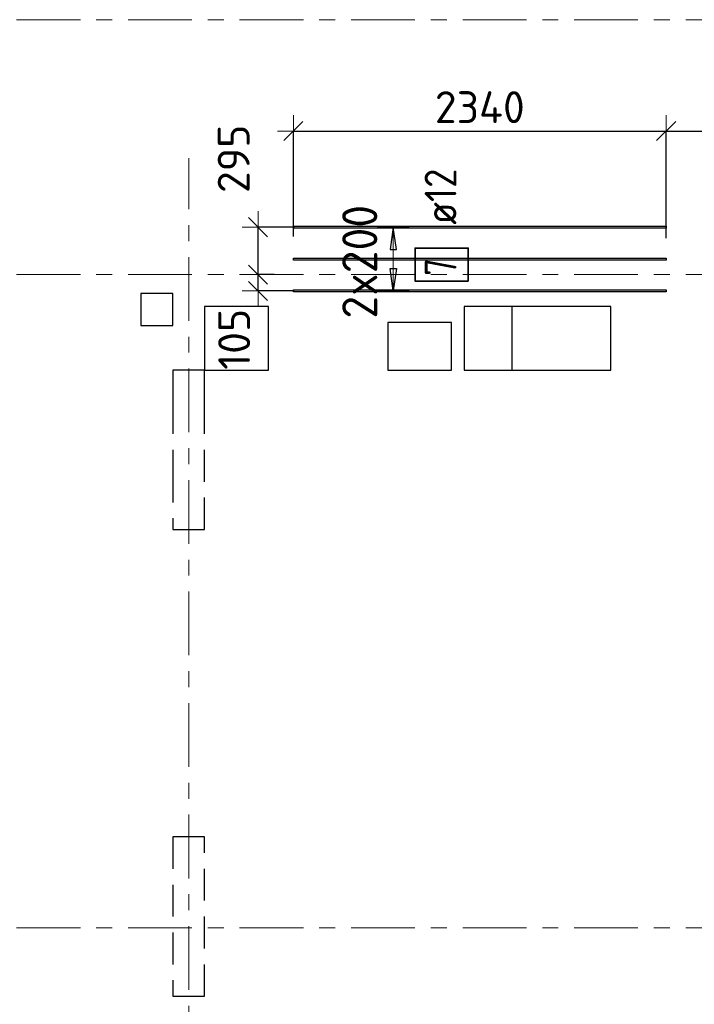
# Model space of a CAD drawing. Header units: metres. Extents: x -38 to 97, y -15 to 21.
# Tile 23 of 111: x 47.09 to 51.32, y 2.82 to 9. Entities that reach past the tile are written whole.
import ezdxf

# ---------------------------------------------------------------- set-up
doc = ezdxf.new("R2010")
doc.units = ezdxf.units.M
doc.header["$PDMODE"] = 65
for name, pattern in [('______11', [0.5, 0.4, -0.05, 0, -0.05]), ('______2', [0.27, 0.2, -0.07]), ('______5', [1.1, 0.8, -0.1, 0.1, -0.1])]:
    doc.linetypes.add(name, pattern=pattern)
for name, color, linetype, lineweight in [('XR$2$Осевая линия (1)', 7, '______5', 13), ('XR$3$Перекрытие (1)', 7, 'Continuous', 35), ('XR$3$Размерная линия (1)', 7, 'Continuous', 13), ('XR$5$Перекрытие (1)', 7, 'Continuous', 35), ('XR$5$Размерная линия (1)', 7, 'Continuous', 13)]:
    doc.layers.add(name, color=color, linetype=linetype, lineweight=lineweight)
for name, color, linetype, lineweight, true_color in [('XR$3$Арм.стержн.Доп. Арм верхн.зоны Х', 7, 'Continuous', 35, 0x8c8cff), ('XR$5$Арм.стержн.Доп. Арм верхн.зоны Х', 7, 'Continuous', 35, 0x8c8cff), ('XR$7$Стена_ бетон несущ.', 7, 'Continuous', 70, 0xb4b496)]:
    doc.layers.add(name, color=color, linetype=linetype, lineweight=lineweight, true_color=true_color)
doc.styles.add('ISOCPEUR', font='txt')
doc.dimstyles.new('DIMSTYLE_3', dxfattribs={"dimtxt": 0.2, "dimasz": 0.2, "dimexe": 0, "dimexo": 0, "dimgap": 0.1, "dimtad": 2, "dimdec": 0, "dimlfac": 1000, "dimrnd": 5, "dimzin": 12, "dimdsep": 46, "dimtxsty": 'ISOCPEUR', "dimblk1": 'ALL_ML_STRICH', "dimblk2": 'ALL_ML_STRICH', "dimsah": 1, "dimcen": 0, "dimclrd": 7, "dimclre": 256, "dimclrt": 7, "dimadec": 0, "dimazin": 0, "dimtfac": 1, "dimtdec": 0, "dimtix": 1, "dimtmove": 2, "dimatfit": 3, "dimfxl": 0, "dimtzin": 0, "dimlwd": 0, "dimlwe": -3, "dimarcsym": 0})
doc.dimstyles.new('DIMSTYLE_6', dxfattribs={"dimtxt": 0.2, "dimasz": 0.2, "dimexe": 0, "dimexo": 0, "dimgap": 0.1, "dimtad": 2, "dimdec": 0, "dimlfac": 1000, "dimrnd": 5, "dimzin": 12, "dimdsep": 46, "dimtxsty": 'ISOCPEUR', "dimblk1": 'ALL_ML_STRICH', "dimblk2": 'ALL_ML_STRICH', "dimsah": 1, "dimcen": 0, "dimclrd": 7, "dimclre": 256, "dimclrt": 7, "dimadec": 0, "dimazin": 0, "dimtfac": 1, "dimtdec": 0, "dimtix": 1, "dimtmove": 2, "dimatfit": 3, "dimfxl": 0, "dimtvp": 1.2, "dimtzin": 0, "dimlwd": 0, "dimlwe": -3, "dimarcsym": 0})

# ---------------------------------------------------------------- blocks, each defined once
blk = doc.blocks.new('ALL_ML_STRICH')
at = {"color": 0, "linetype": 'ByBlock', "lineweight": -2}
for p, q in [((0, -0.5), (0, 0.5)), ((-1, 0), (0.5, 0)), ((-0.3, -0.3), (0.3, 0.3))]:
    blk.add_line(p, q, dxfattribs=at)
blk = doc.blocks.new('*D83')
at = {"layer": 'DEFPOINTS', "color": 7, "linetype": 'Continuous', "lineweight": 13, "transparency": 33554687}
for p in [(48.7063, 7.4), (48.5852, 7.2974), (48.8312, 7.2974)]:
    blk.add_point(p, dxfattribs=at)
at = {"layer": 'XR$3$Размерная линия (1)', "color": 9, "linetype": 'Continuous', "lineweight": -2, "true_color": 0xc7c7c7, "transparency": 33554687}
for p, q in [((48.6863, 7.4), (48.5852, 7.4)), ((48.8112, 7.2974), (48.5852, 7.2974))]:
    blk.add_line(p, q, dxfattribs=at)
at = {"layer": 'XR$3$Размерная линия (1)', "color": 7, "linetype": 'Continuous', "lineweight": -2, "transparency": 33554687}
blk.add_line((48.5852, 7.2974), (48.5852, 7.4), dxfattribs=at)
at = {"layer": 'XR$3$Размерная линия (1)', "color": 7, "linetype": 'Continuous', "lineweight": 13, "transparency": 33554687, "xscale": 0.2, "yscale": 0.2, "zscale": 0.2}
for p, rotation in [((48.5852, 7.4), 90), ((48.5852, 7.2974), 270)]:
    blk.add_blockref('ALL_ML_STRICH', p, dxfattribs=dict(at, rotation=rotation))
at = {"layer": 'XR$3$Размерная линия (1)', "color": 7, "linetype": 'Continuous', "lineweight": 13, "transparency": 33554687, "insert": (48.4354, 6.9937), "char_height": 0.2, "width": 0.6, "attachment_point": 5, "rotation": 90, "style": 'ISOCPEUR'}
blk.add_mtext('\\A1;{105}', dxfattribs=at)
blk = doc.blocks.new('*D84')
at = {"layer": 'DEFPOINTS', "color": 7, "linetype": 'Continuous', "lineweight": 13, "transparency": 33554687}
for p in [(48.8332, 7.6974), (48.5852, 7.4), (48.7063, 7.4)]:
    blk.add_point(p, dxfattribs=at)
at = {"layer": 'XR$3$Размерная линия (1)', "color": 9, "linetype": 'Continuous', "lineweight": -2, "true_color": 0xc7c7c7, "transparency": 33554687}
for p, q in [((48.8132, 7.6974), (48.5852, 7.6974)), ((48.6863, 7.4), (48.5852, 7.4))]:
    blk.add_line(p, q, dxfattribs=at)
at = {"layer": 'XR$3$Размерная линия (1)', "color": 7, "linetype": 'Continuous', "lineweight": -2, "transparency": 33554687}
blk.add_line((48.5852, 7.4), (48.5852, 7.6974), dxfattribs=at)
at = {"layer": 'XR$3$Размерная линия (1)', "color": 7, "linetype": 'Continuous', "lineweight": 13, "transparency": 33554687, "xscale": 0.2, "yscale": 0.2, "zscale": 0.2}
for p, rotation in [((48.5852, 7.6974), 90), ((48.5852, 7.4), 270)]:
    blk.add_blockref('ALL_ML_STRICH', p, dxfattribs=dict(at, rotation=rotation))
at = {"layer": 'XR$3$Размерная линия (1)', "color": 7, "linetype": 'Continuous', "lineweight": 13, "transparency": 33554687, "insert": (48.4323, 8.1266), "char_height": 0.2, "width": 0.6, "attachment_point": 5, "rotation": 90, "style": 'ISOCPEUR'}
blk.add_mtext('\\A1;{295}', dxfattribs=at)
blk = doc.blocks.new('*D85')
at = {"layer": 'DEFPOINTS', "color": 7, "linetype": 'Continuous', "lineweight": 13, "transparency": 33554687}
for p in [(48.8073, 8.3009), (48.8073, 7.6185), (51.1473, 7.6084)]:
    blk.add_point(p, dxfattribs=at)
at = {"layer": 'XR$3$Размерная линия (1)', "color": 9, "linetype": 'Continuous', "lineweight": -2, "true_color": 0xc7c7c7, "transparency": 33554687}
for p, q in [((48.8073, 7.6385), (48.8073, 8.3009)), ((51.1473, 7.6284), (51.1473, 8.3009))]:
    blk.add_line(p, q, dxfattribs=at)
at = {"layer": 'XR$3$Размерная линия (1)', "color": 7, "linetype": 'Continuous', "lineweight": -2, "transparency": 33554687}
blk.add_line((48.8073, 8.3009), (51.1473, 8.3009), dxfattribs=at)
at = {"layer": 'XR$3$Размерная линия (1)', "color": 7, "linetype": 'Continuous', "lineweight": 13, "transparency": 33554687, "xscale": 0.2, "yscale": 0.2, "zscale": 0.2, "rotation": 180}
blk.add_blockref('ALL_ML_STRICH', (48.8073, 8.3009), dxfattribs=at)
at = {"layer": 'XR$3$Размерная линия (1)', "color": 7, "linetype": 'Continuous', "lineweight": 13, "transparency": 33554687, "xscale": 0.2, "yscale": 0.2, "zscale": 0.2}
blk.add_blockref('ALL_ML_STRICH', (51.1473, 8.3009), dxfattribs=at)
at = {"layer": 'XR$3$Размерная линия (1)', "color": 7, "linetype": 'Continuous', "lineweight": 13, "transparency": 33554687, "insert": (49.9773, 8.4509), "char_height": 0.2, "width": 0.8, "attachment_point": 5, "style": 'ISOCPEUR'}
blk.add_mtext('\\A1;{2340}', dxfattribs=at)
blk = doc.blocks.new('*D86')
at = {"layer": 'DEFPOINTS', "color": 7, "linetype": 'Continuous', "lineweight": 13, "transparency": 33554687}
for p in [(51.1473, 8.3009), (51.5, 8.3207), (51.1473, 7.6084)]:
    blk.add_point(p, dxfattribs=at)
at = {"layer": 'XR$3$Размерная линия (1)', "color": 9, "linetype": 'Continuous', "lineweight": -2, "true_color": 0xc7c7c7, "transparency": 33554687}
for p, q in [((51.1473, 7.6284), (51.1473, 8.3009)), ((51.5, 8.3009), (51.5, 8.3009))]:
    blk.add_line(p, q, dxfattribs=at)
at = {"layer": 'XR$3$Размерная линия (1)', "color": 7, "linetype": 'Continuous', "lineweight": -2, "transparency": 33554687}
blk.add_line((51.1473, 8.3009), (51.5, 8.3009), dxfattribs=at)
at = {"layer": 'XR$3$Размерная линия (1)', "color": 7, "linetype": 'Continuous', "lineweight": 13, "transparency": 33554687, "xscale": 0.2, "yscale": 0.2, "zscale": 0.2, "rotation": 180}
blk.add_blockref('ALL_ML_STRICH', (51.1473, 8.3009), dxfattribs=at)
at = {"layer": 'XR$3$Размерная линия (1)', "color": 7, "linetype": 'Continuous', "lineweight": 13, "transparency": 33554687, "xscale": 0.2, "yscale": 0.2, "zscale": 0.2}
blk.add_blockref('ALL_ML_STRICH', (51.5, 8.3009), dxfattribs=at)
at = {"layer": 'XR$3$Размерная линия (1)', "color": 7, "linetype": 'Continuous', "lineweight": 13, "transparency": 33554687, "insert": (51.858, 8.4505), "char_height": 0.2, "width": 0.6, "attachment_point": 5, "style": 'ISOCPEUR'}
blk.add_mtext('\\A1;{355}', dxfattribs=at)
blk = doc.blocks.new('*D380')
at = {"layer": 'DEFPOINTS', "color": 7, "linetype": 'Continuous', "lineweight": 13, "transparency": 33554687}
for p in [(48.7063, 7.4), (48.5852, 7.2974), (48.8312, 7.2974)]:
    blk.add_point(p, dxfattribs=at)
at = {"layer": 'XR$5$Размерная линия (1)', "color": 9, "linetype": 'Continuous', "lineweight": -2, "true_color": 0xc7c7c7, "transparency": 33554687}
for p, q in [((48.6863, 7.4), (48.5852, 7.4)), ((48.8112, 7.2974), (48.5852, 7.2974))]:
    blk.add_line(p, q, dxfattribs=at)
at = {"layer": 'XR$5$Размерная линия (1)', "color": 7, "linetype": 'Continuous', "lineweight": -2, "transparency": 33554687}
blk.add_line((48.5852, 7.2974), (48.5852, 7.4), dxfattribs=at)
at = {"layer": 'XR$5$Размерная линия (1)', "color": 7, "linetype": 'Continuous', "lineweight": 13, "transparency": 33554687, "xscale": 0.2, "yscale": 0.2, "zscale": 0.2}
for p, rotation in [((48.5852, 7.4), 90), ((48.5852, 7.2974), 270)]:
    blk.add_blockref('ALL_ML_STRICH', p, dxfattribs=dict(at, rotation=rotation))
at = {"layer": 'XR$5$Размерная линия (1)', "color": 7, "linetype": 'Continuous', "lineweight": 13, "transparency": 33554687, "insert": (48.4354, 6.9937), "char_height": 0.2, "width": 0.6, "attachment_point": 5, "rotation": 90, "style": 'ISOCPEUR'}
blk.add_mtext('\\A1;{105}', dxfattribs=at)
blk = doc.blocks.new('*D381')
at = {"layer": 'DEFPOINTS', "color": 7, "linetype": 'Continuous', "lineweight": 13, "transparency": 33554687}
for p in [(48.8332, 7.6974), (48.5852, 7.4), (48.7063, 7.4)]:
    blk.add_point(p, dxfattribs=at)
at = {"layer": 'XR$5$Размерная линия (1)', "color": 9, "linetype": 'Continuous', "lineweight": -2, "true_color": 0xc7c7c7, "transparency": 33554687}
for p, q in [((48.8132, 7.6974), (48.5852, 7.6974)), ((48.6863, 7.4), (48.5852, 7.4))]:
    blk.add_line(p, q, dxfattribs=at)
at = {"layer": 'XR$5$Размерная линия (1)', "color": 7, "linetype": 'Continuous', "lineweight": -2, "transparency": 33554687}
blk.add_line((48.5852, 7.4), (48.5852, 7.6974), dxfattribs=at)
at = {"layer": 'XR$5$Размерная линия (1)', "color": 7, "linetype": 'Continuous', "lineweight": 13, "transparency": 33554687, "xscale": 0.2, "yscale": 0.2, "zscale": 0.2}
for p, rotation in [((48.5852, 7.6974), 90), ((48.5852, 7.4), 270)]:
    blk.add_blockref('ALL_ML_STRICH', p, dxfattribs=dict(at, rotation=rotation))
at = {"layer": 'XR$5$Размерная линия (1)', "color": 7, "linetype": 'Continuous', "lineweight": 13, "transparency": 33554687, "insert": (48.4323, 8.1266), "char_height": 0.2, "width": 0.6, "attachment_point": 5, "rotation": 90, "style": 'ISOCPEUR'}
blk.add_mtext('\\A1;{295}', dxfattribs=at)
blk = doc.blocks.new('*D382')
at = {"layer": 'DEFPOINTS', "color": 7, "linetype": 'Continuous', "lineweight": 13, "transparency": 33554687}
for p in [(48.8073, 8.3009), (48.8073, 7.6185), (51.1473, 7.6084)]:
    blk.add_point(p, dxfattribs=at)
at = {"layer": 'XR$5$Размерная линия (1)', "color": 9, "linetype": 'Continuous', "lineweight": -2, "true_color": 0xc7c7c7, "transparency": 33554687}
for p, q in [((48.8073, 7.6385), (48.8073, 8.3009)), ((51.1473, 7.6284), (51.1473, 8.3009))]:
    blk.add_line(p, q, dxfattribs=at)
at = {"layer": 'XR$5$Размерная линия (1)', "color": 7, "linetype": 'Continuous', "lineweight": -2, "transparency": 33554687}
blk.add_line((48.8073, 8.3009), (51.1473, 8.3009), dxfattribs=at)
at = {"layer": 'XR$5$Размерная линия (1)', "color": 7, "linetype": 'Continuous', "lineweight": 13, "transparency": 33554687, "xscale": 0.2, "yscale": 0.2, "zscale": 0.2, "rotation": 180}
blk.add_blockref('ALL_ML_STRICH', (48.8073, 8.3009), dxfattribs=at)
at = {"layer": 'XR$5$Размерная линия (1)', "color": 7, "linetype": 'Continuous', "lineweight": 13, "transparency": 33554687, "xscale": 0.2, "yscale": 0.2, "zscale": 0.2}
blk.add_blockref('ALL_ML_STRICH', (51.1473, 8.3009), dxfattribs=at)
at = {"layer": 'XR$5$Размерная линия (1)', "color": 7, "linetype": 'Continuous', "lineweight": 13, "transparency": 33554687, "insert": (49.9773, 8.4509), "char_height": 0.2, "width": 0.8, "attachment_point": 5, "style": 'ISOCPEUR'}
blk.add_mtext('\\A1;{2340}', dxfattribs=at)
blk = doc.blocks.new('*D383')
at = {"layer": 'DEFPOINTS', "color": 7, "linetype": 'Continuous', "lineweight": 13, "transparency": 33554687}
for p in [(51.1473, 8.3009), (51.5, 8.3207), (51.1473, 7.6084)]:
    blk.add_point(p, dxfattribs=at)
at = {"layer": 'XR$5$Размерная линия (1)', "color": 9, "linetype": 'Continuous', "lineweight": -2, "true_color": 0xc7c7c7, "transparency": 33554687}
for p, q in [((51.1473, 7.6284), (51.1473, 8.3009)), ((51.5, 8.3009), (51.5, 8.3009))]:
    blk.add_line(p, q, dxfattribs=at)
at = {"layer": 'XR$5$Размерная линия (1)', "color": 7, "linetype": 'Continuous', "lineweight": -2, "transparency": 33554687}
blk.add_line((51.1473, 8.3009), (51.5, 8.3009), dxfattribs=at)
at = {"layer": 'XR$5$Размерная линия (1)', "color": 7, "linetype": 'Continuous', "lineweight": 13, "transparency": 33554687, "xscale": 0.2, "yscale": 0.2, "zscale": 0.2, "rotation": 180}
blk.add_blockref('ALL_ML_STRICH', (51.1473, 8.3009), dxfattribs=at)
at = {"layer": 'XR$5$Размерная линия (1)', "color": 7, "linetype": 'Continuous', "lineweight": 13, "transparency": 33554687, "xscale": 0.2, "yscale": 0.2, "zscale": 0.2}
blk.add_blockref('ALL_ML_STRICH', (51.5, 8.3009), dxfattribs=at)
at = {"layer": 'XR$5$Размерная линия (1)', "color": 7, "linetype": 'Continuous', "lineweight": 13, "transparency": 33554687, "insert": (51.858, 8.4505), "char_height": 0.2, "width": 0.6, "attachment_point": 5, "style": 'ISOCPEUR'}
blk.add_mtext('\\A1;{355}', dxfattribs=at)

msp = doc.modelspace()

# ---------------------------------------------------------------- linework, layer by layer
at = {"layer": 'XR$2$Осевая линия (1)', "color": 253, "linetype": '______11', "lineweight": 13, "true_color": 0xa0a0a0, "transparency": 33554687}
for p, q in [((-2.63, 9), (62.6, 9)), ((48.15, -3.39), (48.15, 8.13)), ((-2.63, 7.4), (62.6, 7.4)), ((-2.63, 3.3), (62.6, 3.3))]:
    msp.add_line(p, q, dxfattribs=at)
at = {"layer": 'XR$3$Арм.стержн.Доп. Арм верхн.зоны Х', "color": 253, "linetype": 'Continuous', "lineweight": -3, "true_color": 0xa0a0a0, "transparency": 33554687}
for p, q in [((49.434, 7.6974), (49.334, 7.6974)), ((49.434, 7.6974), (49.534, 7.6974)), ((49.434, 7.2974), (49.334, 7.2974)), ((49.434, 7.2974), (49.534, 7.2974))]:
    msp.add_line(p, q, dxfattribs=at)
at = {"layer": 'XR$3$Арм.стержн.Доп. Арм верхн.зоны Х', "color": 7, "linetype": 'Continuous', "lineweight": 25, "transparency": 33554687}
for p, q in [((49.434, 7.6974), (49.414, 7.5574)), ((49.454, 7.5574), (49.434, 7.6974)), ((49.414, 7.5574), (49.454, 7.5574)), ((49.434, 7.2974), (49.414, 7.4374)), ((49.414, 7.4374), (49.454, 7.4374)), ((49.454, 7.4374), (49.434, 7.2974))]:
    msp.add_line(p, q, dxfattribs=at)
at = {"layer": 'XR$3$Арм.стержн.Доп. Арм верхн.зоны Х', "color": 7, "linetype": 'Continuous', "lineweight": 13, "transparency": 33554687}
for p, q in [((49.434, 7.6974), (49.434, 7.6974)), ((49.434, 7.2974), (49.434, 7.6974)), ((49.434, 7.2974), (49.434, 7.2974))]:
    msp.add_line(p, q, dxfattribs=at)
at = {"layer": 'XR$3$Арм.стержн.Доп. Арм верхн.зоны Х', "color": 34, "linetype": 'Continuous', "lineweight": 25, "transparency": 33554687}
for points in [[(51.1473, 7.6914), (48.8073, 7.6914), (48.8073, 7.7034), (51.1473, 7.7034), (51.1473, 7.6914)], [(51.1473, 7.4914), (48.8073, 7.4914), (48.8073, 7.5034), (51.1473, 7.5034), (51.1473, 7.4914)], [(51.1473, 7.2914), (48.8073, 7.2914), (48.8073, 7.3034), (51.1473, 7.3034), (51.1473, 7.2914)]]:
    msp.add_lwpolyline(points, dxfattribs=at)
at = {"layer": 'XR$3$Арм.стержн.Доп. Арм верхн.зоны Х', "color": 7, "linetype": 'Continuous', "lineweight": 35, "transparency": 33554687}
msp.add_lwpolyline([(49.9043, 7.3595), (49.9043, 7.5662), (49.571, 7.5662), (49.571, 7.3595), (49.9043, 7.3595)], dxfattribs=at)
at = {"layer": 'XR$3$Перекрытие (1)', "color": 7, "linetype": 'Continuous', "lineweight": 25, "transparency": 33554687}
for p, q in [((47.8502, 7.2802), (47.8502, 7.0803)), ((48.0502, 7.2802), (47.8502, 7.2802)), ((48.0502, 7.0803), (48.0502, 7.2802)), ((48.25, 7.2002), (48.25, 6.8002)), ((48.65, 7.2002), (48.25, 7.2002)), ((48.65, 6.8002), (48.65, 7.2002)), ((49.88, 7.2002), (49.88, 6.8002)), ((50.18, 7.2002), (49.88, 7.2002)), ((50.18, 6.8002), (50.18, 7.2002)), ((47.8502, 7.0803), (48.0502, 7.0803)), ((49.4, 7.1002), (49.4, 6.8002)), ((49.8, 7.1002), (49.4, 7.1002)), ((49.8, 6.8002), (49.8, 7.1002)), ((48.25, 6.8002), (48.65, 6.8002)), ((49.4, 6.8002), (49.8, 6.8002)), ((49.88, 6.8002), (50.18, 6.8002))]:
    msp.add_line(p, q, dxfattribs=at)
at = {"layer": 'XR$5$Арм.стержн.Доп. Арм верхн.зоны Х', "color": 253, "linetype": 'Continuous', "lineweight": -3, "true_color": 0xa0a0a0, "transparency": 33554687}
for p, q in [((49.434, 7.6974), (49.334, 7.6974)), ((49.434, 7.6974), (49.534, 7.6974)), ((49.434, 7.2974), (49.334, 7.2974)), ((49.434, 7.2974), (49.534, 7.2974))]:
    msp.add_line(p, q, dxfattribs=at)
at = {"layer": 'XR$5$Арм.стержн.Доп. Арм верхн.зоны Х', "color": 7, "linetype": 'Continuous', "lineweight": 25, "transparency": 33554687}
for p, q in [((49.434, 7.6974), (49.414, 7.5574)), ((49.454, 7.5574), (49.434, 7.6974)), ((49.414, 7.5574), (49.454, 7.5574)), ((49.434, 7.2974), (49.414, 7.4374)), ((49.414, 7.4374), (49.454, 7.4374)), ((49.454, 7.4374), (49.434, 7.2974))]:
    msp.add_line(p, q, dxfattribs=at)
at = {"layer": 'XR$5$Арм.стержн.Доп. Арм верхн.зоны Х', "color": 7, "linetype": 'Continuous', "lineweight": 13, "transparency": 33554687}
for p, q in [((49.434, 7.6974), (49.434, 7.6974)), ((49.434, 7.2974), (49.434, 7.6974)), ((49.434, 7.2974), (49.434, 7.2974))]:
    msp.add_line(p, q, dxfattribs=at)
at = {"layer": 'XR$5$Арм.стержн.Доп. Арм верхн.зоны Х', "color": 34, "linetype": 'Continuous', "lineweight": 25, "transparency": 33554687}
for points in [[(51.1473, 7.6914), (48.8073, 7.6914), (48.8073, 7.7034), (51.1473, 7.7034), (51.1473, 7.6914)], [(51.1473, 7.4914), (48.8073, 7.4914), (48.8073, 7.5034), (51.1473, 7.5034), (51.1473, 7.4914)], [(51.1473, 7.2914), (48.8073, 7.2914), (48.8073, 7.3034), (51.1473, 7.3034), (51.1473, 7.2914)]]:
    msp.add_lwpolyline(points, dxfattribs=at)
at = {"layer": 'XR$5$Арм.стержн.Доп. Арм верхн.зоны Х', "color": 7, "linetype": 'Continuous', "lineweight": 35, "transparency": 33554687}
msp.add_lwpolyline([(49.9043, 7.3595), (49.9043, 7.5662), (49.571, 7.5662), (49.571, 7.3595), (49.9043, 7.3595)], dxfattribs=at)
at = {"layer": 'XR$5$Перекрытие (1)', "color": 7, "linetype": 'Continuous', "lineweight": 25, "transparency": 33554687}
for p, q in [((48.0502, 7.2803), (47.8502, 7.2802)), ((47.8502, 7.2802), (47.8502, 7.0802)), ((48.0502, 7.0803), (48.0502, 7.2803)), ((48.25, 7.2002), (48.25, 6.8002)), ((48.65, 7.2002), (48.25, 7.2002)), ((48.65, 6.8002), (48.65, 7.2002)), ((49.88, 7.2002), (49.88, 6.8002)), ((50.8, 7.2002), (49.88, 7.2002)), ((50.8, 6.8002), (50.8, 7.2002)), ((47.8502, 7.0802), (48.0502, 7.0803)), ((49.4, 7.1002), (49.4, 6.8002)), ((49.8, 7.1002), (49.4, 7.1002)), ((49.8, 6.8002), (49.8, 7.1002)), ((48.25, 6.8002), (48.65, 6.8002)), ((49.4, 6.8002), (49.8, 6.8002)), ((49.88, 6.8002), (50.8, 6.8002))]:
    msp.add_line(p, q, dxfattribs=at)
at = {"layer": 'XR$7$Стена_ бетон несущ.', "color": 253, "linetype": '______2', "lineweight": -3, "true_color": 0xa0a0a0, "transparency": 33554687}
for p, q in [((48.25, 6.8), (48.05, 6.8)), ((48.05, 6.8), (48.05, 6.6)), ((48.25, 6.6), (48.25, 6.8)), ((48.05, 6.6), (48.05, 6.25)), ((48.25, 5.8), (48.25, 6.6)), ((48.05, 6.25), (48.05, 6.17)), ((48.05, 6.17), (48.05, 5.8)), ((48.05, 5.8), (48.25, 5.8)), ((48.25, 3.87), (48.05, 3.87)), ((48.05, 3.87), (48.05, 2.87)), ((48.25, 2.87), (48.25, 3.87)), ((48.05, 2.87), (48.25, 2.87))]:
    msp.add_line(p, q, dxfattribs=at)

# ---------------------------------------------------------------- texts
at = {"layer": 'XR$3$Арм.стержн.Доп. Арм верхн.зоны Х', "color": 7, "linetype": 'Continuous', "lineweight": 25, "transparency": 33554687, "char_height": 0.2, "attachment_point": 7, "rotation": 90, "style": 'ISOCPEUR'}
for s, insert, width in [('\\W0.89; ø12 ', (49.831, 7.5995), 0.749105), ('\\W0.78;7', (49.831, 7.3929), 0.217605)]:
    msp.add_mtext(s, dxfattribs=dict(at, insert=insert, width=width))
at = {"layer": 'XR$3$Арм.стержн.Доп. Арм верхн.зоны Х', "color": 7, "linetype": 'Continuous', "lineweight": 13, "transparency": 33554687, "insert": (49.334, 7.1234), "char_height": 0.22, "width": 0.873359, "attachment_point": 7, "rotation": 90, "style": 'ISOCPEUR'}
msp.add_mtext('\\W0.95;2x200', dxfattribs=at)
at = {"layer": 'XR$5$Арм.стержн.Доп. Арм верхн.зоны Х', "color": 7, "linetype": 'Continuous', "lineweight": 25, "transparency": 33554687, "char_height": 0.2, "attachment_point": 7, "rotation": 90, "style": 'ISOCPEUR'}
for s, insert, width in [('\\W0.89; ø12 ', (49.831, 7.5995), 0.749105), ('\\W0.78;7', (49.831, 7.3929), 0.217605)]:
    msp.add_mtext(s, dxfattribs=dict(at, insert=insert, width=width))
at = {"layer": 'XR$5$Арм.стержн.Доп. Арм верхн.зоны Х', "color": 7, "linetype": 'Continuous', "lineweight": 13, "transparency": 33554687, "insert": (49.334, 7.1234), "char_height": 0.22, "width": 0.873359, "attachment_point": 7, "rotation": 90, "style": 'ISOCPEUR'}
msp.add_mtext('\\W0.95;2x200', dxfattribs=at)

# ---------------------------------------------------------------- dimensions: what is measured, and where the dimension line sits
at = {"layer": 'XR$3$Размерная линия (1)', "color": 7, "linetype": 'Continuous', "lineweight": 13, "transparency": 33554687}
for base, p1, p2, dimstyle, picture, middle in [((51.1473, 8.3009), (48.8073, 7.6385), (51.1473, 7.6284), 'DIMSTYLE_3', '*D85', (49.9773, 8.4509)), ((51.5, 8.3009), (51.1473, 7.6284), (51.5, 8.3009), 'DIMSTYLE_6', '*D86', (51.858, 8.4505))]:
    dim = msp.add_linear_dim(base=base, p1=p1, p2=p2, dimstyle=dimstyle, override={"dimpost": '<>', "dimclrd": 7, "dimclre": 9, "dimclrt": 7, "dimlwd": 0, "dimlwe": 65533}, dxfattribs=at)
    dim.commit()
    dim.dimension.update_dxf_attribs({"geometry": picture, "text_midpoint": middle, "dimtype": 160})
for base, p1, p2, picture, middle in [((48.5852, 7.6974), (48.6863, 7.4), (48.8132, 7.6974), '*D84', (48.4323, 8.1266)), ((48.5852, 7.4), (48.8112, 7.2974), (48.6863, 7.4), '*D83', (48.4354, 6.9937))]:
    dim = msp.add_linear_dim(base=base, p1=p1, p2=p2, angle=90, dimstyle='DIMSTYLE_6', override={"dimpost": '<>', "dimclrd": 7, "dimclre": 9, "dimclrt": 7, "dimlwd": 0, "dimlwe": 65533}, dxfattribs=at)
    dim.commit()
    dim.dimension.update_dxf_attribs({"geometry": picture, "text_midpoint": middle, "dimtype": 160})
at = {"layer": 'XR$5$Размерная линия (1)', "color": 7, "linetype": 'Continuous', "lineweight": 13, "transparency": 33554687}
for base, p1, p2, dimstyle, picture, middle in [((51.1473, 8.3009), (48.8073, 7.6385), (51.1473, 7.6284), 'DIMSTYLE_3', '*D382', (49.9773, 8.4509)), ((51.5, 8.3009), (51.1473, 7.6284), (51.5, 8.3009), 'DIMSTYLE_6', '*D383', (51.858, 8.4505))]:
    dim = msp.add_linear_dim(base=base, p1=p1, p2=p2, dimstyle=dimstyle, override={"dimpost": '<>', "dimclrd": 7, "dimclre": 9, "dimclrt": 7, "dimlwd": 0, "dimlwe": 65533}, dxfattribs=at)
    dim.commit()
    dim.dimension.update_dxf_attribs({"geometry": picture, "text_midpoint": middle, "dimtype": 160})
for base, p1, p2, picture, middle in [((48.5852, 7.6974), (48.6863, 7.4), (48.8132, 7.6974), '*D381', (48.4323, 8.1266)), ((48.5852, 7.4), (48.8112, 7.2974), (48.6863, 7.4), '*D380', (48.4354, 6.9937))]:
    dim = msp.add_linear_dim(base=base, p1=p1, p2=p2, angle=90, dimstyle='DIMSTYLE_6', override={"dimpost": '<>', "dimclrd": 7, "dimclre": 9, "dimclrt": 7, "dimlwd": 0, "dimlwe": 65533}, dxfattribs=at)
    dim.commit()
    dim.dimension.update_dxf_attribs({"geometry": picture, "text_midpoint": middle, "dimtype": 160})

doc.saveas('drawing.dxf')
